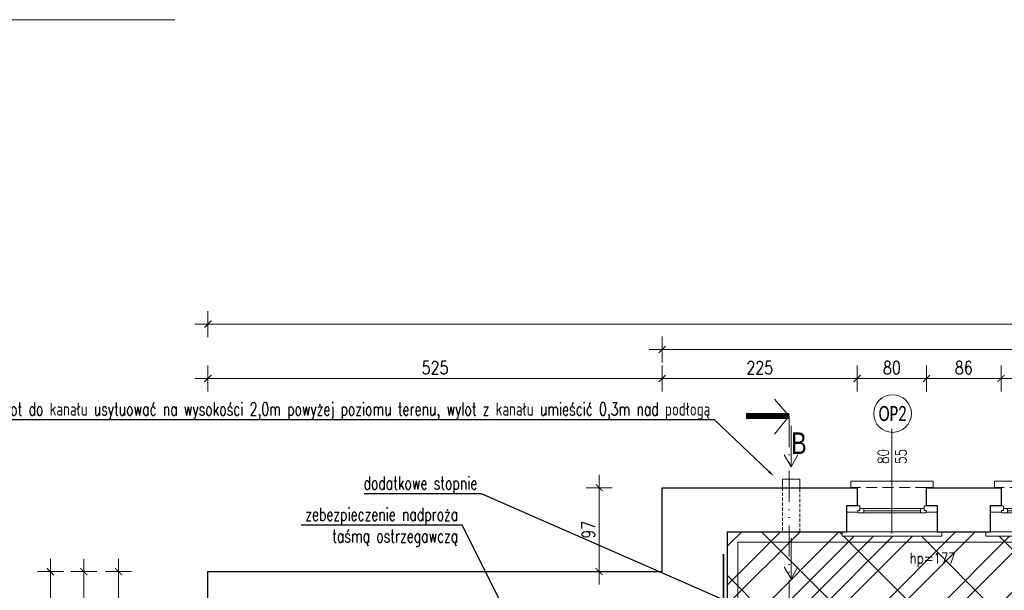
# Model space of a CAD drawing. Header units: millimetres. Extents: x 284606 to 569416, y -192995 to -95103.
# Tile 126 of 178: x 297356 to 298492, y -101163 to -100504. Entities that reach past the tile are written whole.
import ezdxf
from ezdxf import colors
from ezdxf.entities.mleader import LeaderData, LeaderLine
from ezdxf.enums import TextEntityAlignment as Align
from ezdxf.math import Vec2, Vec3

# ---------------------------------------------------------------- set-up
doc = ezdxf.new("R2010")
doc.units = ezdxf.units.MM
for name, pattern in [('ACAD_ISO10W100', [18, 12, -3, 0, -3]), ('ACAD_ISO12W100', [21, 12, -3, 0, -3, 0, -3]), ('HIDDEN', [9.525, 6.35, -3.175])]:
    doc.linetypes.add(name, pattern=pattern)
doc.layers.get('0').update_dxf_attribs({"lineweight": 0})
for name, color, linetype, lineweight in [('!STR_Konstrukcja 0.15', 140, 'Continuous', 15), ('!STR_Konstrukcja 0.20', 200, 'Continuous', 20), ('!STR_Konstrukcja 0.30', 64, 'Continuous', 30), ('!STR_Ocieplenie 0.05', 1, 'Continuous', 5), ('!STR_Opisy 0.09', 8, 'Continuous', 9), ('!STR_Przerywana 0.09', 8, 'HIDDEN', 9), ('!STR_Stolarka okienna', 72, 'Continuous', 15), ('!STR_Wymiarowanie', 254, 'Continuous', 9), ('EKO Izolacja 0.09', 1, 'Continuous', 9), ('EKO Opisy 0.09', 8, 'Continuous', 9), ('EKO przekroje', 82, 'Continuous', 13)]:
    doc.layers.add(name, color=color, linetype=linetype, lineweight=lineweight)
doc.layers.add('!STR_Obrysy pomieszczeń', color=215, linetype='Continuous', lineweight=9, plot=False)
doc.layers.add('!STR_Wentylacja', color=7, linetype='Continuous', lineweight=15, true_color=0x3399ff)
doc.styles.add('1_50', font='txt', dxfattribs={"width": 0.8})
doc.styles.add('EKO 1-10', font='romans.shx', dxfattribs={"width": 0.8, "height": 15})
doc.styles.add('EKO 1-5', font='romans.shx', dxfattribs={"width": 0.8, "height": 10})
doc.styles.add('EKO CM 1-50', font='calibri.ttf', dxfattribs={"width": 0.8, "height": 12.5})
doc.styles.add('j-romans', font='romans.shx', dxfattribs={"width": 0.7})
doc.dimstyles.new('EKO wymiar 1-10', dxfattribs={"dimtxt": 15, "dimasz": 8, "dimexe": 15, "dimexo": 15, "dimgap": 5, "dimtad": 1, "dimdec": 0, "dimtxsty": 'EKO 1-10', "dimblk": 'ARCHTICK', "dimcen": 10, "dimdle": 15, "dimclrd": 256, "dimclre": 256, "dimclrt": 256, "dimazin": 2, "dimtfac": 1, "dimtdec": 0, "dimtmove": 2, "dimatfit": 3, "dimldrblk": 'ARCHTICK', "dimfxl": 15, "dimfxlon": 1, "dimlwd": -1, "dimlwe": -1, "dimarcsym": 0})

# ---------------------------------------------------------------- blocks, each defined once
blk = doc.blocks.new('*U117')
at = {"layer": '!STR_Opisy 0.09', "linetype": 'Continuous'}
blk.add_line((0, -153.5), (0, -32.2), dxfattribs=at)
at = {"layer": '!STR_Opisy 0.09', "linetype": 'Continuous', "style": 'EKO 1-5', "width": 0.8}
blk.add_attdef('HP=', (-20.5, 2.3), '', height=12.5, rotation=180, dxfattribs=at)
at = {"layer": '!STR_Opisy 0.09', "ltscale": 0.7, "style": 'EKO 1-5', "width": 0.8}
blk.add_attdef('WYS', text='', height=12.5, rotation=270, dxfattribs=at).set_placement((-10.5, -121.4), align=Align.MIDDLE_CENTER)
at = {"layer": '!STR_Opisy 0.09', "linetype": 'Continuous', "style": 'EKO 1-5', "width": 0.8}
blk.add_attdef('SZER', text='', height=12.5, rotation=270, dxfattribs=at).set_placement((0, -121.4), align=Align.BOTTOM_CENTER)
blk = doc.blocks.new('_ArchTick')
at = {"color": 0, "linetype": 'ByBlock', "const_width": 0.15}
blk.add_lwpolyline([(-0.5, -0.5), (0.5, 0.5)], dxfattribs=at)
blk = doc.blocks.new('*D773')
at = {"layer": '!STR_Wymiarowanie', "ltscale": 1.5, "transparency": 16777216}
for p, q in [((298172.9, -101228.1), (298172.9, -101258.1)), ((298643.9, -101228.1), (298643.9, -101258.1)), ((298157.9, -101243.1), (298658.9, -101243.1))]:
    blk.add_line(p, q, dxfattribs=at)
at = {"layer": 'Defpoints', "color": 0, "ltscale": 1.5, "transparency": 16777216}
for p in [(298172.9, -101062.4), (298643.9, -101062.4), (298643.9, -101243.1)]:
    blk.add_point(p, dxfattribs=at)
at = {"layer": '!STR_Wymiarowanie', "ltscale": 1.5, "transparency": 16777216, "xscale": 8, "yscale": 8, "zscale": 8, "rotation": 180}
blk.add_blockref('_ArchTick', (298172.9, -101243.1), dxfattribs=at)
at = {"layer": '!STR_Wymiarowanie', "ltscale": 1.5, "transparency": 16777216, "xscale": 8, "yscale": 8, "zscale": 8}
blk.add_blockref('_ArchTick', (298643.9, -101243.1), dxfattribs=at)
at = {"layer": '!STR_Wymiarowanie', "ltscale": 1.5, "transparency": 16777216, "insert": (298408.4, -101230.6), "char_height": 15, "attachment_point": 5, "style": 'EKO 1-10'}
blk.add_mtext('471', dxfattribs=at)
blk = doc.blocks.new('*U225')
at = {"layer": '!STR_Konstrukcja 0.20', "linetype": 'Continuous', "lineweight": 15}
for points in [[(8.1, 50.9), (0.6, 50.9), (0.6, 58.4), (95.6, 58.4), (95.6, 50.9), (88.1, 50.9)], [(-4.4, -0.1), (-9.4, -0.1), (-9.4, -5.1), (105.6, -5.1), (105.6, -0.1), (100.6, -0.1)]]:
    blk.add_lwpolyline(points, dxfattribs=at)
at = {"layer": '!STR_Konstrukcja 0.30', "ltscale": 2}
for points in [[(-4.4, -0.1), (-4.4, 29.7), (8.1, 29.7), (8.1, 50.9)], [(88.1, 50.9), (88.1, 29.7), (100.6, 29.7), (100.6, -0.1)]]:
    blk.add_lwpolyline(points, dxfattribs=at)
at = {"layer": '!STR_Przerywana 0.09', "ltscale": 2}
for points in [[(8.1, 50.9), (88.1, 50.9)], [(-4.4, -0.1), (100.6, -0.1)]]:
    blk.add_lwpolyline(points, dxfattribs=at)
at = {"layer": '!STR_Stolarka okienna', "ltscale": 0.3}
for points in [[(-4.4, 22.6), (-4.4, 29.7), (11, 29.7), (11, 24.5), (8.5, 24.5), (8.5, 22.6), (-4.4, 22.6)], [(87.6, 21.6), (87.6, 24.5), (85.1, 24.5), (85.1, 26.7), (11, 26.7), (11, 24.5), (8.5, 24.5), (8.5, 21.6), (87.6, 21.6)], [(15.1, 26.7), (15.1, 21.6)], [(80.6, 24.1), (15.1, 24.1)], [(80.6, 21.6), (80.6, 26.7)], [(100.6, 22.6), (100.6, 29.7), (85.1, 29.7), (85.1, 24.5), (87.6, 24.5), (87.6, 22.6), (100.6, 22.6)]]:
    blk.add_lwpolyline(points, dxfattribs=at)
blk = doc.blocks.new('*D785')
at = {"layer": '!STR_Wymiarowanie', "ltscale": 1.5, "transparency": 16777216}
for p, q in [((298024.7, -101029.4), (298024.7, -101156.4)), ((298039.7, -101044.4), (298009.7, -101044.4)), ((298039.7, -101141.4), (298009.7, -101141.4))]:
    blk.add_line(p, q, dxfattribs=at)
at = {"layer": 'Defpoints', "color": 0, "ltscale": 1.5, "transparency": 16777216}
for p in [(298097.4, -101044.4), (298024.7, -101141.4), (298097.4, -101141.4)]:
    blk.add_point(p, dxfattribs=at)
at = {"layer": '!STR_Wymiarowanie', "ltscale": 1.5, "transparency": 16777216, "xscale": 8, "yscale": 8, "zscale": 8}
for p, rotation in [((298024.7, -101044.4), 90), ((298024.7, -101141.4), 270)]:
    blk.add_blockref('_ArchTick', p, dxfattribs=dict(at, rotation=rotation))
at = {"layer": '!STR_Wymiarowanie', "ltscale": 1.5, "transparency": 16777216, "insert": (298012.2, -101092.9), "char_height": 15, "attachment_point": 5, "rotation": 90, "style": 'EKO 1-10'}
blk.add_mtext('97', dxfattribs=at)
blk = doc.blocks.new('*D791')
at = {"layer": '!STR_Wymiarowanie', "ltscale": 1.5, "transparency": 16777216}
for p, q in [((297572.9, -100933.2), (297572.9, -100903.2)), ((298097.4, -100933.2), (298097.4, -100903.2)), ((297557.9, -100918.2), (298112.4, -100918.2))]:
    blk.add_line(p, q, dxfattribs=at)
at = {"layer": 'Defpoints', "color": 0, "ltscale": 1.5, "transparency": 16777216}
for p in [(298097.4, -100918.2), (298097.4, -101044.4), (297572.9, -101141.4)]:
    blk.add_point(p, dxfattribs=at)
at = {"layer": '!STR_Wymiarowanie', "ltscale": 1.5, "transparency": 16777216, "xscale": 8, "yscale": 8, "zscale": 8, "rotation": 180}
blk.add_blockref('_ArchTick', (297572.9, -100918.2), dxfattribs=at)
at = {"layer": '!STR_Wymiarowanie', "ltscale": 1.5, "transparency": 16777216, "xscale": 8, "yscale": 8, "zscale": 8}
blk.add_blockref('_ArchTick', (298097.4, -100918.2), dxfattribs=at)
at = {"layer": '!STR_Wymiarowanie', "ltscale": 1.5, "transparency": 16777216, "insert": (297835.2, -100905.7), "char_height": 15, "attachment_point": 5, "style": 'EKO 1-10'}
blk.add_mtext('525', dxfattribs=at)
blk = doc.blocks.new('*D792')
at = {"layer": '!STR_Wymiarowanie', "ltscale": 1.5, "transparency": 16777216}
for p, q in [((298097.4, -100933.2), (298097.4, -100903.2)), ((298322.6, -100933.2), (298322.6, -100903.2)), ((298082.4, -100918.2), (298337.6, -100918.2))]:
    blk.add_line(p, q, dxfattribs=at)
at = {"layer": 'Defpoints', "color": 0, "ltscale": 1.5, "transparency": 16777216}
for p in [(298322.6, -100918.2), (298097.4, -101044.4), (298322.6, -101044.4)]:
    blk.add_point(p, dxfattribs=at)
at = {"layer": '!STR_Wymiarowanie', "ltscale": 1.5, "transparency": 16777216, "xscale": 8, "yscale": 8, "zscale": 8, "rotation": 180}
blk.add_blockref('_ArchTick', (298097.4, -100918.2), dxfattribs=at)
at = {"layer": '!STR_Wymiarowanie', "ltscale": 1.5, "transparency": 16777216, "xscale": 8, "yscale": 8, "zscale": 8}
blk.add_blockref('_ArchTick', (298322.6, -100918.2), dxfattribs=at)
at = {"layer": '!STR_Wymiarowanie', "ltscale": 1.5, "transparency": 16777216, "insert": (298210, -100905.7), "char_height": 15, "attachment_point": 5, "style": 'EKO 1-10'}
blk.add_mtext('225', dxfattribs=at)
blk = doc.blocks.new('*D793')
at = {"layer": '!STR_Wymiarowanie', "ltscale": 1.5, "transparency": 16777216}
for p, q in [((298322.6, -100933.2), (298322.6, -100903.2)), ((298402.6, -100933.2), (298402.6, -100903.2)), ((298307.6, -100918.2), (298417.6, -100918.2))]:
    blk.add_line(p, q, dxfattribs=at)
at = {"layer": 'Defpoints', "color": 0, "ltscale": 1.5, "transparency": 16777216}
for p in [(298402.6, -100918.2), (298322.6, -101044.4), (298402.6, -101044.4)]:
    blk.add_point(p, dxfattribs=at)
at = {"layer": '!STR_Wymiarowanie', "ltscale": 1.5, "transparency": 16777216, "xscale": 8, "yscale": 8, "zscale": 8, "rotation": 180}
blk.add_blockref('_ArchTick', (298322.6, -100918.2), dxfattribs=at)
at = {"layer": '!STR_Wymiarowanie', "ltscale": 1.5, "transparency": 16777216, "xscale": 8, "yscale": 8, "zscale": 8}
blk.add_blockref('_ArchTick', (298402.6, -100918.2), dxfattribs=at)
at = {"layer": '!STR_Wymiarowanie', "ltscale": 1.5, "transparency": 16777216, "insert": (298362.6, -100905.7), "char_height": 15, "attachment_point": 5, "style": 'EKO 1-10'}
blk.add_mtext('80', dxfattribs=at)
blk = doc.blocks.new('*D794')
at = {"layer": '!STR_Wymiarowanie', "ltscale": 1.5, "transparency": 16777216}
for p, q in [((298402.6, -100933.2), (298402.6, -100903.2)), ((298488.6, -100933.2), (298488.6, -100903.2)), ((298387.6, -100918.2), (298503.6, -100918.2))]:
    blk.add_line(p, q, dxfattribs=at)
at = {"layer": 'Defpoints', "color": 0, "ltscale": 1.5, "transparency": 16777216}
for p in [(298488.6, -100918.2), (298402.6, -101044.4), (298488.6, -101044.4)]:
    blk.add_point(p, dxfattribs=at)
at = {"layer": '!STR_Wymiarowanie', "ltscale": 1.5, "transparency": 16777216, "xscale": 8, "yscale": 8, "zscale": 8, "rotation": 180}
blk.add_blockref('_ArchTick', (298402.6, -100918.2), dxfattribs=at)
at = {"layer": '!STR_Wymiarowanie', "ltscale": 1.5, "transparency": 16777216, "xscale": 8, "yscale": 8, "zscale": 8}
blk.add_blockref('_ArchTick', (298488.6, -100918.2), dxfattribs=at)
at = {"layer": '!STR_Wymiarowanie', "ltscale": 1.5, "transparency": 16777216, "insert": (298445.6, -100905.7), "char_height": 15, "attachment_point": 5, "style": 'EKO 1-10'}
blk.add_mtext('86', dxfattribs=at)
blk = doc.blocks.new('*D795')
at = {"layer": '!STR_Wymiarowanie', "ltscale": 1.5, "transparency": 16777216}
for p, q in [((298488.6, -100933.2), (298488.6, -100903.2)), ((298568.6, -100933.2), (298568.6, -100903.2)), ((298473.6, -100918.2), (298583.6, -100918.2))]:
    blk.add_line(p, q, dxfattribs=at)
at = {"layer": 'Defpoints', "color": 0, "ltscale": 1.5, "transparency": 16777216}
for p in [(298568.6, -100918.2), (298488.6, -101044.4), (298568.6, -101044.4)]:
    blk.add_point(p, dxfattribs=at)
at = {"layer": '!STR_Wymiarowanie', "ltscale": 1.5, "transparency": 16777216, "xscale": 8, "yscale": 8, "zscale": 8, "rotation": 180}
blk.add_blockref('_ArchTick', (298488.6, -100918.2), dxfattribs=at)
at = {"layer": '!STR_Wymiarowanie', "ltscale": 1.5, "transparency": 16777216, "xscale": 8, "yscale": 8, "zscale": 8}
blk.add_blockref('_ArchTick', (298568.6, -100918.2), dxfattribs=at)
at = {"layer": '!STR_Wymiarowanie', "ltscale": 1.5, "transparency": 16777216, "insert": (298528.6, -100905.7), "char_height": 15, "attachment_point": 5, "style": 'EKO 1-10'}
blk.add_mtext('80', dxfattribs=at)
blk = doc.blocks.new('*D801')
at = {"layer": '!STR_Wymiarowanie', "ltscale": 1.5, "transparency": 16777216}
for p, q in [((298097.4, -100899.7), (298097.4, -100869.7)), ((299011.9, -100899.7), (299011.9, -100869.7)), ((299026.9, -100884.7), (298082.4, -100884.7))]:
    blk.add_line(p, q, dxfattribs=at)
at = {"layer": 'Defpoints', "color": 0, "ltscale": 1.5, "transparency": 16777216}
for p in [(298097.4, -100884.7), (298097.4, -101044.4), (299011.9, -101044.4)]:
    blk.add_point(p, dxfattribs=at)
at = {"layer": '!STR_Wymiarowanie', "ltscale": 1.5, "transparency": 16777216, "xscale": 8, "yscale": 8, "zscale": 8, "rotation": 180}
blk.add_blockref('_ArchTick', (298097.4, -100884.7), dxfattribs=at)
at = {"layer": '!STR_Wymiarowanie', "ltscale": 1.5, "transparency": 16777216, "xscale": 8, "yscale": 8, "zscale": 8}
blk.add_blockref('_ArchTick', (299011.9, -100884.7), dxfattribs=at)
at = {"layer": '!STR_Wymiarowanie', "ltscale": 1.5, "transparency": 16777216, "insert": (298554.7, -100872.2), "char_height": 15, "attachment_point": 5, "style": 'EKO 1-10'}
blk.add_mtext('914', dxfattribs=at)
blk = doc.blocks.new('*D802')
at = {"layer": '!STR_Wymiarowanie', "ltscale": 1.5, "transparency": 16777216}
for p, q in [((297572.9, -100870.4), (297572.9, -100840.4)), ((299490.2, -100870.4), (299490.2, -100840.4)), ((299505.2, -100855.4), (297557.9, -100855.4))]:
    blk.add_line(p, q, dxfattribs=at)
at = {"layer": 'Defpoints', "color": 0, "ltscale": 1.5, "transparency": 16777216}
for p in [(297572.9, -100855.4), (299490.2, -101057.4), (297572.9, -101141.4)]:
    blk.add_point(p, dxfattribs=at)
at = {"layer": '!STR_Wymiarowanie', "ltscale": 1.5, "transparency": 16777216, "xscale": 8, "yscale": 8, "zscale": 8, "rotation": 180}
blk.add_blockref('_ArchTick', (297572.9, -100855.4), dxfattribs=at)
at = {"layer": '!STR_Wymiarowanie', "ltscale": 1.5, "transparency": 16777216, "xscale": 8, "yscale": 8, "zscale": 8}
blk.add_blockref('_ArchTick', (299490.2, -100855.4), dxfattribs=at)
at = {"layer": '!STR_Wymiarowanie', "ltscale": 1.5, "transparency": 16777216, "insert": (298531.6, -100842.9), "char_height": 15, "attachment_point": 5, "style": 'EKO 1-10'}
blk.add_mtext('1917', dxfattribs=at)
blk = doc.blocks.new('*D803')
at = {"layer": '!STR_Wymiarowanie', "ltscale": 1.5, "transparency": 16777216}
for p, q in [((297469.7, -101126.4), (297469.7, -101536.5)), ((297484.7, -101141.4), (297454.7, -101141.4)), ((297484.7, -101521.5), (297454.7, -101521.5))]:
    blk.add_line(p, q, dxfattribs=at)
at = {"layer": 'Defpoints', "color": 0, "ltscale": 1.5, "transparency": 16777216}
for p in [(297572.9, -101141.4), (297469.7, -101521.5), (297572.9, -101521.5)]:
    blk.add_point(p, dxfattribs=at)
at = {"layer": '!STR_Wymiarowanie', "ltscale": 1.5, "transparency": 16777216, "xscale": 8, "yscale": 8, "zscale": 8}
for p, rotation in [((297469.7, -101141.4), 90), ((297469.7, -101521.5), 270)]:
    blk.add_blockref('_ArchTick', p, dxfattribs=dict(at, rotation=rotation))
at = {"layer": '!STR_Wymiarowanie', "ltscale": 1.5, "transparency": 16777216, "insert": (297457.2, -101331.5), "char_height": 15, "attachment_point": 5, "rotation": 90, "style": 'EKO 1-10'}
blk.add_mtext('380', dxfattribs=at)
blk = doc.blocks.new('*D808')
at = {"layer": '!STR_Wymiarowanie', "ltscale": 1.5, "transparency": 16777216}
for p, q in [((297429.7, -101680), (297429.7, -101126.4)), ((297444.7, -101141.4), (297414.7, -101141.4)), ((297444.7, -101665), (297414.7, -101665))]:
    blk.add_line(p, q, dxfattribs=at)
at = {"layer": 'Defpoints', "color": 0, "ltscale": 1.5, "transparency": 16777216}
for p in [(297429.7, -101141.4), (297572.9, -101141.4), (297585.9, -101665)]:
    blk.add_point(p, dxfattribs=at)
at = {"layer": '!STR_Wymiarowanie', "ltscale": 1.5, "transparency": 16777216, "xscale": 8, "yscale": 8, "zscale": 8}
for p, rotation in [((297429.7, -101141.4), 90), ((297429.7, -101665), 270)]:
    blk.add_blockref('_ArchTick', p, dxfattribs=dict(at, rotation=rotation))
at = {"layer": '!STR_Wymiarowanie', "ltscale": 1.5, "transparency": 16777216, "insert": (297417.2, -101403.2), "char_height": 15, "attachment_point": 5, "rotation": 90, "style": 'EKO 1-10'}
blk.add_mtext('524', dxfattribs=at)
blk = doc.blocks.new('*D809')
at = {"layer": '!STR_Wymiarowanie', "ltscale": 1.5, "transparency": 16777216}
for p, q in [((297391, -101126.4), (297391, -102226.4)), ((297406, -101141.4), (297376, -101141.4)), ((297406, -102211.4), (297376, -102211.4))]:
    blk.add_line(p, q, dxfattribs=at)
at = {"layer": 'Defpoints', "color": 0, "ltscale": 1.5, "transparency": 16777216}
for p in [(297572.9, -101141.4), (297391, -102211.4), (297572.9, -102211.4)]:
    blk.add_point(p, dxfattribs=at)
at = {"layer": '!STR_Wymiarowanie', "ltscale": 1.5, "transparency": 16777216, "xscale": 8, "yscale": 8, "zscale": 8}
for p, rotation in [((297391, -101141.4), 90), ((297391, -102211.4), 270)]:
    blk.add_blockref('_ArchTick', p, dxfattribs=dict(at, rotation=rotation))
at = {"layer": '!STR_Wymiarowanie', "ltscale": 1.5, "transparency": 16777216, "insert": (297378.5, -101676.4), "char_height": 15, "attachment_point": 5, "rotation": 90, "style": 'EKO 1-10'}
blk.add_mtext('1070', dxfattribs=at)
blk = doc.blocks.new('KÓLKO')
at = {"layer": '!STR_Opisy 0.09'}
blk.add_circle((0, -15.51), 15.51, dxfattribs=at)
at = {"layer": '!STR_Opisy 0.09', "style": 'EKO 1-10', "width": 0.8}
blk.add_attdef('NR', text='', height=15, dxfattribs=at).set_placement((0, -15.51), align=Align.MIDDLE_CENTER)
blk = doc.blocks.new('przekroj')
at = {"layer": 'EKO przekroje', "const_width": 7}
blk.add_lwpolyline([(7038.9, 3119.8), (7088.9, 3119.8)], dxfattribs=at)
blk = doc.blocks.new('przekroje')
at = {"layer": 'EKO przekroje'}
blk.add_blockref('przekroj', (-7038.9, -3119.8), dxfattribs=at)

msp = doc.modelspace()

# ---------------------------------------------------------------- hatches: boundary and pattern name
at = {"layer": '!STR_Ocieplenie 0.05', "lineweight": 5, "ltscale": 0.3, "true_color": 0xa3d425}
h = msp.add_hatch(dxfattribs=at)
h.set_pattern_fill('ANSI37', color=62, scale=20)
h.paths.add_polyline_path([(298029.9, -101663.4), (297636.9, -101663.4), (297636.9, -102160.4), (297747.6, -102160.4), (297747.6, -102155.4), (297862.6, -102155.4), (297862.6, -102160.4), (298029.9, -102160.4)])
h.paths.add_polyline_path([(298453.9, -101662.4), (298065.9, -101662.4), (298065.9, -102166.4), (298124, -102166.4), (298124, -102161.4), (298239, -102161.4), (298239, -102166.4), (298281.6, -102166.4), (298281.6, -102161.4), (298396.6, -102161.4), (298396.6, -102166.4), (298453.9, -102166.4)])
h.paths.add_polyline_path([(298943.9, -101658.4), (298493.9, -101658.4), (298493.9, -102179.4), (298634.2, -102179.4), (298634.2, -102174.4), (298749.2, -102174.4), (298749.2, -102179.4), (298792.7, -102179.4), (298792.7, -102174.4), (298907.7, -102174.4), (298907.7, -102179.4), (298943.9, -102179.4)])
h.paths.add_polyline_path([(299439.1, -101658.4), (299258.2, -101658.4), (298991.2, -101658.4), (298991.2, -102160.4), (299213.9, -102160.4), (299213.9, -102155.4), (299328.9, -102155.4), (299328.9, -102160.4), (299439.1, -102160.4), (299439.1, -101966.9), (299434.2, -101966.9), (299434.2, -101851.9), (299439.1, -101851.9)])
h.paths.add_polyline_path([(299434.2, -101225.1), (299439.2, -101225.1), (299439.2, -101108.4), (299301.1, -101108.4), (299301.1, -101113.4), (299186.1, -101113.4), (299186.1, -101108.4), (298969.2, -101108.4), (298969.2, -101469.4), (299289.2, -101469.4), (299289.2, -101617.4), (299439.2, -101617.4), (299439.2, -101469.4), (299439.2, -101340.1), (299434.2, -101340.1)])
h.paths.add_polyline_path([(299258.2, -101499.4), (298970.2, -101499.4), (298970.2, -101506.4), (298970.2, -101606.4), (298970.2, -101617.4), (299258.2, -101617.4)], flags=17)
h.paths.add_polyline_path([(298643.9, -101095.4), (298586.1, -101095.4), (298586.1, -101100.4), (298471.1, -101100.4), (298471.1, -101095.4), (298420.1, -101095.4), (298420.1, -101100.4), (298305.1, -101100.4), (298305.1, -101095.4), (298172.9, -101095.4), (298172.9, -101479.4), (298327.9, -101479.4), (298327.9, -101609.4), (298643.9, -101609.4)])
h.paths.add_polyline_path([(298316.9, -101486.4), (298172.9, -101486.4), (298172.9, -101505.4), (298172.9, -101608), (298172.9, -101623.4), (298316.9, -101623.4)])
h.paths.add_polyline_path([(298131.9, -101505.4), (298131.9, -101486.4), (298101.9, -101486.4), (298003.9, -101486.4), (297636.9, -101486.4), (297636.9, -101507.8), (297641.9, -101507.8), (297641.9, -101623.4), (298131.9, -101623.4), (298131.9, -101605.4)])
at = {"layer": '!STR_Wymiarowanie', "ltscale": 1.5, "true_color": 0x387fc2}
h = msp.add_hatch(dxfattribs=at)
h.set_pattern_fill('ANSI32', color=145, scale=5)
h.paths.add_polyline_path([(298029.9, -101663.4), (297636.9, -101663.4), (297636.9, -102160.4), (297747.6, -102160.4), (297747.6, -102155.4), (297862.6, -102155.4), (297862.6, -102160.4), (298029.9, -102160.4)])
h.paths.add_polyline_path([(298453.9, -101662.4), (298065.9, -101662.4), (298065.9, -102166.4), (298124, -102166.4), (298124, -102161.4), (298239, -102161.4), (298239, -102166.4), (298281.6, -102166.4), (298281.6, -102161.4), (298396.6, -102161.4), (298396.6, -102166.4), (298453.9, -102166.4)])
h.paths.add_polyline_path([(298943.9, -101658.4), (298493.9, -101658.4), (298493.9, -102179.4), (298634.2, -102179.4), (298634.2, -102174.4), (298749.2, -102174.4), (298749.2, -102179.4), (298792.7, -102179.4), (298792.7, -102174.4), (298907.7, -102174.4), (298907.7, -102179.4), (298943.9, -102179.4)])
h.paths.add_polyline_path([(299439.1, -101658.4), (299258.2, -101658.4), (298991.2, -101658.4), (298991.2, -102160.4), (299213.9, -102160.4), (299213.9, -102155.4), (299328.9, -102155.4), (299328.9, -102160.4), (299439.1, -102160.4), (299439.1, -101966.9), (299434.2, -101966.9), (299434.2, -101851.9), (299439.1, -101851.9)])
h.paths.add_polyline_path([(299434.2, -101225.1), (299439.2, -101225.1), (299439.2, -101108.4), (299301.1, -101108.4), (299301.1, -101113.4), (299186.1, -101113.4), (299186.1, -101108.4), (298969.2, -101108.4), (298969.2, -101469.4), (299289.2, -101469.4), (299289.2, -101617.4), (299439.2, -101617.4), (299439.2, -101469.4), (299439.2, -101340.1), (299434.2, -101340.1)])
h.paths.add_polyline_path([(299258.2, -101499.4), (298970.2, -101499.4), (298970.2, -101506.4), (298970.2, -101606.4), (298970.2, -101617.4), (299258.2, -101617.4)], flags=17)
h.paths.add_polyline_path([(298928.2, -101506.4), (298928.2, -101448.4), (298787.2, -101448.4), (298787.2, -101422.9), (298736.9, -101422.9, -1), (298732.6, -101422.9), (298682.2, -101422.9), (298682.2, -101617.4), (298928.2, -101617.4), (298928.2, -101606.4)])
h.paths.add_polyline_path([(298643.9, -101095.4), (298586.1, -101095.4), (298586.1, -101100.4), (298471.1, -101100.4), (298471.1, -101095.4), (298420.1, -101095.4), (298420.1, -101100.4), (298305.1, -101100.4), (298305.1, -101095.4), (298172.9, -101095.4), (298172.9, -101479.4), (298327.9, -101479.4), (298327.9, -101609.4), (298643.9, -101609.4)])
h.paths.add_polyline_path([(298316.9, -101486.4), (298172.9, -101486.4), (298172.9, -101505.4), (298172.9, -101608), (298172.9, -101623.4), (298316.9, -101623.4)])
h.paths.add_polyline_path([(298131.9, -101505.4), (298131.9, -101486.4), (298101.9, -101486.4), (298003.9, -101486.4), (297636.9, -101486.4), (297636.9, -101507.8), (297641.9, -101507.8), (297641.9, -101623.4), (298131.9, -101623.4), (298131.9, -101605.4)])
h.paths.add_polyline_path([(298131.9, -101206.4), (297965.5, -101206.4), (297965.5, -101252.2, -0.414214), (297967.6, -101254.4, -0.414214), (297965.5, -101256.5), (297965.5, -101302.4), (297978.9, -101302.4), (297978.9, -101446.4), (298003.9, -101446.4), (298101.9, -101446.4), (298131.9, -101446.4)])

# ---------------------------------------------------------------- linework, layer by layer
at = {"layer": '!STR_Konstrukcja 0.15', "ltscale": 0.3}
msp.add_lwpolyline([(298256.3, -101044.4), (298256.3, -101034.4), (298236.3, -101034.4), (298236.3, -101044.4)], close=True, dxfattribs=at)
at = {"layer": '!STR_Konstrukcja 0.15', "linetype": 'HIDDEN', "ltscale": 0.6}
msp.add_lwpolyline([(298256.3, -101095.4), (298256.3, -101044.4), (298256.3, -101044.4), (298236.3, -101044.4), (298236.3, -101095.4), (298256.3, -101095.4)], dxfattribs=at)
at = {"layer": '!STR_Konstrukcja 0.30', "ltscale": 1.5}
for points in [[(297572.9, -101525.3), (297572.9, -101141.4), (298097.4, -101141.4), (298097.4, -101044.4), (298322.6, -101044.4)], [(298402.6, -101044.4), (298488.6, -101044.4)], [(298189.2, -101466.4), (298172.9, -101466.4), (298172.9, -101095.4), (298310.1, -101095.4)], [(298415.1, -101095.4), (298476.1, -101095.4)]]:
    msp.add_lwpolyline(points, dxfattribs=at)
at = {"layer": '!STR_Obrysy pomieszczeń', "ltscale": 0.3}
msp.add_lwpolyline([(296105.2, -100503.6), (297534.7, -100503.6)], dxfattribs=at)
msp.add_lwpolyline([(298172.9, -101095.4), (298643.9, -101095.4), (298643.9, -101609.4), (298333.9, -101609.4), (298333.9, -101461.4), (298172.9, -101461.4)], close=True, dxfattribs=at)
at = {"layer": '!STR_Opisy 0.09', "color": 1, "linetype": 'ACAD_ISO10W100', "true_color": 0xff0a0a, "const_width": 2}
msp.add_lwpolyline([(298168.1, -101120.9), (298168.1, -101456.7)], dxfattribs=at)
at = {"layer": '!STR_Wentylacja', "ltscale": 0.3}
for points in [[(298238.4, -101006.5), (298246.3, -101020.2), (298254.2, -101006.5), (298246.3, -101020.2), (298246.3, -100972.9)], [(298238.4, -101136), (298246.3, -101149.6), (298254.2, -101136), (298246.3, -101149.6), (298246.3, -101102.4)]]:
    msp.add_lwpolyline(points, dxfattribs=at)
at = {"layer": 'EKO Izolacja 0.09', "ltscale": 1.5}
for points in [[(298172.9, -101460.9), (298172.9, -101095.4), (298643.9, -101095.4), (298643.9, -101609.4), (298334.9, -101609.4)], [(298184.9, -101460.9), (298184.9, -101107.5), (298631.9, -101107.2), (298631.9, -101597.4), (298334.9, -101597.4)]]:
    msp.add_lwpolyline(points, dxfattribs=at)
at = {"layer": 'EKO Opisy 0.09', "linetype": 'ACAD_ISO12W100', "ltscale": 3}
msp.add_lwpolyline([(298227.1, -100942.2), (298244.1, -100961.6), (298227.1, -100982.6)], dxfattribs=at)
msp.add_lwpolyline([(298227.1, -100942.2), (298244.1, -100961.6), (298227.1, -100982.6)], dxfattribs=at)
msp.add_lwpolyline([(298227.1, -100942.2), (298244.1, -100961.6), (298227.1, -100982.6)], dxfattribs=at)
at = {"layer": 'EKO Opisy 0.09', "color": 133, "linetype": 'ACAD_ISO12W100', "ltscale": 3, "true_color": 0x4ddaea}
msp.add_lwpolyline([(298244.1, -100961.6), (298244.1, -101749.2)], dxfattribs=at)

# ---------------------------------------------------------------- block references
at = {"layer": '!STR_Konstrukcja 0.30', "ltscale": 1.5, "rotation": 180}
msp.add_blockref('*U117', (298362.7, -101129.7), dxfattribs=at).add_auto_attribs({'SZER': '80', 'WYS': '55', 'HP=': 'hp=177'})
at = {"layer": '!STR_Konstrukcja 0.30', "ltscale": 1.5, "xscale": -1}
for p in [(298410.7, -101095.2), (298576.7, -101095.2)]:
    msp.add_blockref('*U225', p, dxfattribs=at)
at = {"layer": 'EKO Opisy 0.09'}
ref = msp.add_blockref('KÓLKO', (298363.4, -100937), dxfattribs=dict(at, xscale=1.4, yscale=1.4, zscale=1.4))
ref.add_attrib('NR', 'OP2', dxfattribs={"height": 17.5, "style": 'EKO CM 1-50', "width": 0.7}).set_placement((298363.4, -100958.7), align=Align.MIDDLE_CENTER)
at = {"layer": 'EKO Opisy 0.09', "rotation": 180}
msp.add_blockref('przekroje', (298244.1, -100961.6), dxfattribs=at)
msp.add_blockref('przekroje', (298244.1, -100961.6), dxfattribs=at)
msp.add_blockref('przekroje', (298244.1, -100961.6), dxfattribs=at)

# ---------------------------------------------------------------- texts
at = {"layer": 'EKO Opisy 0.09', "insert": (298264.2, -101005.5), "char_height": 25, "attachment_point": 9, "style": '1_50'}
msp.add_mtext_dynamic_manual_height_columns('B', width=119.514, gutter_width=12.5, heights=[0], dxfattribs=at)

# ---------------------------------------------------------------- dimensions: what is measured, and where the dimension line sits
at = {"layer": '!STR_Wymiarowanie', "ltscale": 1.5}
for base, p1, p2, picture, middle in [((297572.9, -100855.4), (299490.2, -101057.4), (297572.9, -101141.4), '*D802', (298531.6, -100842.9)), ((298097.4461, -100884.6521), (299011.8913, -101044.3584), (298097.4461, -101044.3584), '*D801', (298554.6687, -100872.1521)), ((298097.4461, -100918.175), (297572.8944, -101141.3584), (298097.4461, -101044.3584), '*D791', (297835.1703, -100905.675)), ((298322.6, -100918.2), (298097.4, -101044.4), (298322.6, -101044.4), '*D792', (298210, -100905.7)), ((298402.6, -100918.2), (298322.6, -101044.4), (298402.6, -101044.4), '*D793', (298362.6, -100905.7)), ((298488.6, -100918.2), (298402.6, -101044.4), (298488.6, -101044.4), '*D794', (298445.6, -100905.7)), ((298568.6, -100918.2), (298488.6, -101044.4), (298568.6, -101044.4), '*D795', (298528.6, -100905.7)), ((298643.9, -101243.1), (298172.9, -101062.4), (298643.9, -101062.4), '*D773', (298408.4, -101230.6))]:
    dim = msp.add_linear_dim(base=base, p1=p1, p2=p2, dimstyle='EKO wymiar 1-10', dxfattribs=at)
    dim.commit()
    dim.dimension.update_dxf_attribs({"geometry": picture, "text_midpoint": middle})
for base, p1, p2, picture, middle in [((298024.7, -101141.4), (298097.4, -101044.4), (298097.4, -101141.4), '*D785', (298012.2, -101092.9)), ((297391, -102211.4), (297572.9, -101141.4), (297572.9, -102211.4), '*D809', (297378.5, -101676.4)), ((297429.7, -101141.4), (297585.9, -101665), (297572.9, -101141.4), '*D808', (297417.2, -101403.2)), ((297469.7, -101521.5), (297572.9, -101141.4), (297572.9, -101521.5), '*D803', (297457.2, -101331.5))]:
    dim = msp.add_linear_dim(base=base, p1=p1, p2=p2, angle=90, dimstyle='EKO wymiar 1-10', dxfattribs=at)
    dim.commit()
    dim.dimension.update_dxf_attribs({"geometry": picture, "text_midpoint": middle})

# ---------------------------------------------------------------- leaders
at = {"layer": '!STR_Opisy 0.09', "ltscale": 0.3}
ml = msp.add_multileader_mtext('Standard', dxfattribs=at)
ml.set_content('wlot do kanału usytuować na wysokości 2,0m powyżej poziomu terenu, wylot z kanału umieścić 0,3m nad podłogą', color=256, style='j-romans')
ml.set_leader_properties()
ml.build(insert=Vec2(0, 0))
ml.multileader.update_dxf_attribs({"text_right_attachment_type": 6, "dogleg_length": 0.36, "arrow_head_size": 8, "scale": 2})
ctx = ml.context
ctx.base_point, ctx.scale, ctx.char_height, ctx.arrow_head_size, ctx.landing_gap_size, ctx.plane_origin = Vec3(297649.7, -100956.1), 2, 15, 8, 4, Vec3(298225.6, -100941.1)
ctx.right_attachment, ctx.text_align_type = 6, 2
notes = []
notes.append((ctx, [(1, (1, 1, 0), (298157.7, -100966.1), (-1, 0), 0.72, [(0, [(298226.5, -101031.2)], 0, [])])]))
ctx.mtext.insert, ctx.mtext.width, ctx.mtext.alignment, ctx.mtext.flow_direction = Vec3(298153, -100946.1), 506.994, 3, 5
ml = msp.add_multileader_mtext('Standard', dxfattribs=at)
ml.set_content('dodatkowe stopnie', color=256, style='j-romans')
ml.set_leader_properties()
ml.build(insert=Vec2(0, 0))
ml.multileader.update_dxf_attribs({"text_right_attachment_type": 6, "dogleg_length": 0.36, "arrow_head_size": 8, "scale": 2})
ctx = ml.context
ctx.base_point, ctx.scale, ctx.char_height, ctx.arrow_head_size, ctx.landing_gap_size, ctx.plane_origin = Vec3(297734.5, -101041.6), 2, 15, 8, 4, Vec3(343738, -106354.1)
ctx.right_attachment, ctx.text_align_type = 6, 2
notes.append((ctx, [(1, (1, 1, 0), (297888.7, -101051.6), (-1, 0), 0.72, [(1, [(297943.6, -101241.6), (298720.4, -101415.4)], 0, [])])]))
ctx.mtext.insert, ctx.mtext.width, ctx.mtext.alignment, ctx.mtext.flow_direction = Vec3(297884, -101031.6), 616.028, 3, 5
ml = msp.add_multileader_mtext('Standard', dxfattribs=at)
ml.set_content('zebezpieczenie nadproża \\Ptaśmą ostrzegawczą', color=256, style='j-romans')
ml.set_leader_properties()
ml.build(insert=Vec2(0, 0))
ml.multileader.update_dxf_attribs({"text_right_attachment_type": 6, "dogleg_length": 0.36, "arrow_head_size": 8, "scale": 2})
ctx = ml.context
ctx.base_point, ctx.scale, ctx.char_height, ctx.arrow_head_size, ctx.landing_gap_size, ctx.plane_origin = Vec3(297662.8, -101077.7), 2, 15, 8, 4, Vec3(344863.5, -107074.2)
ctx.right_attachment, ctx.text_align_type = 6, 2
notes.append((ctx, [(1, (1, 1, 0), (297866.5, -101087.7), (-1, 0), 0.72, [(1, [(298701.2, -101422.9), (297943.6, -101241.6)], 0, [])])]))
ctx.mtext.insert, ctx.mtext.width, ctx.mtext.alignment, ctx.mtext.flow_direction = Vec3(297861.8, -101067.7), 616.028, 3, 5
for ctx, leaders in notes:
    for number, flags, end, landing, length, lines in leaders:
        leader = LeaderData()
        leader.index, (leader.has_last_leader_line, leader.has_dogleg_vector, leader.attachment_direction) = number, flags
        leader.last_leader_point, leader.dogleg_vector, leader.dogleg_length = Vec3(end), Vec3(landing), length
        for number, points, colour, breaks in lines:
            line = LeaderLine()
            line.index, line.vertices, line.color, line.breaks = number, Vec3.list(points), colors.encode_raw_color(colour), breaks
            leader.lines.append(line)
        ctx.leaders.append(leader)

doc.saveas('drawing.dxf')
